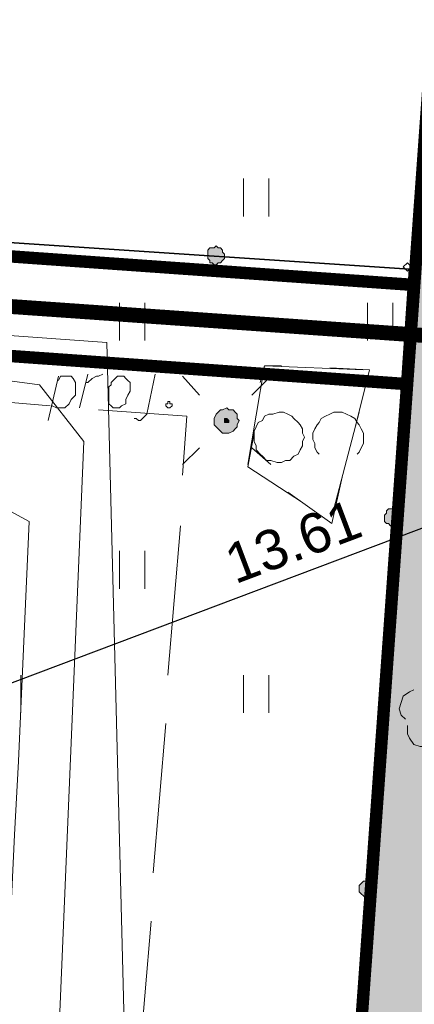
# Model space of a CAD drawing. Header units: metres. Extents: x 7431553 to 7432401, y 5544342 to 5544539.
# Tile 116 of 180: x 7432141 to 7432149, y 5544462 to 5544482. Entities that reach past the tile are written whole.
import ezdxf
from ezdxf.lldxf.tags import DXFTag

# ---------------------------------------------------------------- set-up
doc = ezdxf.new("R2010")
doc.units = ezdxf.units.M
doc.header["$MEASUREMENT"] = 0
for name, color, linetype, lineweight in [('BG-PR90-PB-PZT-PZT01_2026_04_14$0$MAPA DCP', 7, 'Continuous', 0), ('BG-PR90-PB-PZT-PZT01_2026_04_14$0$PROJ. SIEĆ KABLOWA SN 15 KV', 6, 'Continuous', 30), ('PRIMETECH_XREF', 7, 'Continuous', 5)]:
    doc.layers.add(name, color=color, linetype=linetype, lineweight=lineweight)
for name, color, linetype in [('BG-PR90-PB-PZT-PZT01_2026_04_14$0$Z-wymiarowanie', 43, 'Continuous'), ('BG-PR90-PB-PZT-PZT01_2026_04_14$0$Z_granica-wlasnosci', 170, 'Continuous'), ('BG-PR90-PB-PZT-PZT01_2026_04_14$0$Z_szraf zielen', 72, 'Continuous')]:
    doc.layers.add(name, color=color, linetype=linetype)
doc.styles.add('BG-PR90-PB-PZT-PZT01_2026_04_14$0$Arial', font='arial.ttf')
tags = doc.linetypes.add('BG-PR90-PB-PZT-PZT01_2026_04_14$0$DASHED', pattern=[0.75, 0.5, -0.25]).pattern_tags.tags
tags[6:7] = [DXFTag(74, 4), DXFTag(75, 0), DXFTag(340, '0'), DXFTag(46, 1.0), DXFTag(50, 0.0), DXFTag(44, 0.0), DXFTag(45, 0.0)]
tags[4:5] = [DXFTag(74, 4), DXFTag(75, 0), DXFTag(340, '0'), DXFTag(46, 1.0), DXFTag(50, 0.0), DXFTag(44, 0.0), DXFTag(45, 0.0)]
doc.dimstyles.new('BG-PR90-PB-PZT-PZT01_2026_04_14$0$1-500', dxfattribs={"dimtxt": 0.8, "dimasz": 0.05, "dimexe": 0.009, "dimexo": 0.003125, "dimgap": 0.25, "dimtad": 1, "dimzin": 0, "dimdsep": 46, "dimtxsty": 'BG-PR90-PB-PZT-PZT01_2026_04_14$0$Arial', "dimblk1": 'BG-PR90-PB-PZT-PZT01_2026_04_14$0$ST', "dimblk2": 'BG-PR90-PB-PZT-PZT01_2026_04_14$0$ST', "dimsah": 1, "dimcen": 0, "dimse1": 1, "dimse2": 1, "dimclrd": 256, "dimclre": 256, "dimclrt": 256, "dimadec": 0, "dimazin": 0, "dimtfac": 1, "dimtdec": 0, "dimtix": 1, "dimtofl": 0, "dimtmove": 2, "dimatfit": 3, "dimldrblk": 'BG-PR90-PB-PZT-PZT01_2026_04_14$0$ST', "dimfxl": 1, "dimtolj": 1, "dimtzin": 0, "dimlwd": -1, "dimlwe": -1, "dimarcsym": 0})

# ---------------------------------------------------------------- blocks, each defined once
blk = doc.blocks.new('BG-PR90-PB-PZT-PZT01_2026_04_14$0$Naddrwiną2025_v2klauzulap')
at = {"layer": 'BG-PR90-PB-PZT-PZT01_2026_04_14$0$MAPA DCP', "linetype": 'Continuous', "lineweight": 0, "transparency": 33554559}
for color, points in [(256, [(7431690.369, 5544562.95), (7431690.369, 5544562.866), (7431690.412, 5544562.823), (7431690.454, 5544562.823), (7431690.496, 5544562.781), (7431690.539, 5544562.781), (7431690.581, 5544562.781), (7431690.623, 5544562.781), (7431690.666, 5544562.823), (7431690.666, 5544562.866), (7431690.708, 5544562.908), (7431690.708, 5544562.95), (7431690.708, 5544562.993), (7431690.708, 5544563.035), (7431690.666, 5544563.077), (7431690.623, 5544563.12), (7431690.581, 5544563.12), (7431690.539, 5544563.12), (7431690.496, 5544563.12), (7431690.454, 5544563.12), (7431690.412, 5544563.077), (7431690.369, 5544563.035), (7431690.369, 5544562.993), (7431690.369, 5544562.993)]), (256, [(7431697.862, 5544562.442), (7431697.862, 5544562.358), (7431697.905, 5544562.315), (7431697.905, 5544562.315), (7431697.947, 5544562.273), (7431697.989, 5544562.273), (7431698.032, 5544562.273), (7431698.074, 5544562.273), (7431698.116, 5544562.315), (7431698.159, 5544562.358), (7431698.201, 5544562.4), (7431698.201, 5544562.442), (7431698.201, 5544562.485), (7431698.159, 5544562.527), (7431698.159, 5544562.569), (7431698.116, 5544562.569), (7431698.074, 5544562.612), (7431698.032, 5544562.612), (7431697.989, 5544562.612), (7431697.947, 5544562.612), (7431697.905, 5544562.569), (7431697.862, 5544562.527), (7431697.862, 5544562.485), (7431697.862, 5544562.485)]), (1, [(7431688.591, 5544559.352), (7431688.676, 5544559.352), (7431688.718, 5544559.394), (7431688.761, 5544559.437), (7431688.803, 5544559.479), (7431688.845, 5544559.521), (7431688.845, 5544559.606), (7431688.845, 5544559.648), (7431688.803, 5544559.733), (7431688.761, 5544559.775), (7431688.718, 5544559.818), (7431688.676, 5544559.818), (7431688.591, 5544559.86), (7431688.549, 5544559.818), (7431688.464, 5544559.818), (7431688.422, 5544559.775), (7431688.38, 5544559.733), (7431688.38, 5544559.648), (7431688.337, 5544559.606), (7431688.38, 5544559.521), (7431688.38, 5544559.479), (7431688.422, 5544559.437), (7431688.464, 5544559.394), (7431688.549, 5544559.352), (7431688.549, 5544559.352)]), (256, [(7431685.247, 5544559.225), (7431685.332, 5544559.225), (7431685.374, 5544559.267), (7431685.416, 5544559.267), (7431685.416, 5544559.31), (7431685.459, 5544559.352), (7431685.459, 5544559.394), (7431685.416, 5544559.437), (7431685.416, 5544559.479), (7431685.374, 5544559.521), (7431685.332, 5544559.564), (7431685.289, 5544559.564), (7431685.247, 5544559.564), (7431685.205, 5544559.521), (7431685.162, 5544559.521), (7431685.12, 5544559.479), (7431685.12, 5544559.437), (7431685.078, 5544559.394), (7431685.12, 5544559.352), (7431685.12, 5544559.31), (7431685.12, 5544559.267), (7431685.162, 5544559.225), (7431685.205, 5544559.225), (7431685.205, 5544559.225)]), (1, [(7431688.549, 5544559.606), (7431688.549, 5544559.606), (7431688.549, 5544559.606), (7431688.549, 5544559.606), (7431688.591, 5544559.648), (7431688.591, 5544559.648), (7431688.591, 5544559.648), (7431688.591, 5544559.648), (7431688.634, 5544559.648), (7431688.634, 5544559.648), (7431688.634, 5544559.606), (7431688.634, 5544559.606), (7431688.634, 5544559.606), (7431688.634, 5544559.606), (7431688.634, 5544559.564), (7431688.634, 5544559.564), (7431688.634, 5544559.564), (7431688.634, 5544559.564), (7431688.591, 5544559.564), (7431688.591, 5544559.564), (7431688.591, 5544559.564), (7431688.591, 5544559.564), (7431688.549, 5544559.564), (7431688.549, 5544559.564), (7431688.549, 5544559.564)])]:
    blk.add_hatch(color=color, dxfattribs=at).paths.add_polyline_path(points)
at = {"layer": 'BG-PR90-PB-PZT-PZT01_2026_04_14$0$MAPA DCP', "linetype": 'Continuous', "lineweight": 18, "transparency": 33554687}
for points in [[(7431673.859, 5544657.311), (7431726.818, 5544654.094), (7431721.188, 5544574.846), (7431714.161, 5544575.396), (7431713.187, 5544561.426), (7431668.61, 5544564.601), (7431669.033, 5544570.486), (7431669.541, 5544576.582), (7431670.727, 5544580.519), (7431669.795, 5544596.859), (7431673.182, 5544646.728)], [(7431713.187, 5544561.426), (7431709.8, 5544513.844), (7431684.527, 5544515.452), (7431666.493, 5544532.936), (7431667.213, 5544545.213), (7431668.61, 5544564.601)], [(7431685.501, 5544563.331), (7431685.416, 5544563.247), (7431685.501, 5544563.162), (7431685.586, 5544563.247)], [(7431688.422, 5544560.664), (7431688.422, 5544560.749), (7431688.464, 5544560.834), (7431688.507, 5544560.918), (7431688.549, 5544560.961), (7431688.634, 5544561.045), (7431688.676, 5544561.088), (7431688.761, 5544561.13), (7431688.845, 5544561.13), (7431688.93, 5544561.172), (7431689.015, 5544561.13), (7431689.099, 5544561.13), (7431689.184, 5544561.088), (7431689.269, 5544561.045), (7431689.311, 5544560.961), (7431689.396, 5544560.876), (7431689.396, 5544560.791), (7431689.438, 5544560.707), (7431689.438, 5544560.622), (7431689.396, 5544560.495), (7431689.396, 5544560.41), (7431689.311, 5544560.326), (7431689.269, 5544560.283), (7431689.184, 5544560.199), (7431689.099, 5544560.199), (7431689.015, 5544560.156), (7431688.93, 5544560.156), (7431688.803, 5544560.156), (7431688.718, 5544560.199), (7431688.634, 5544560.241), (7431688.591, 5544560.326), (7431688.507, 5544560.368), (7431688.464, 5544560.453), (7431688.464, 5544560.537)]]:
    blk.add_lwpolyline(points, close=True, dxfattribs=at)
at = {"layer": 'BG-PR90-PB-PZT-PZT01_2026_04_14$0$MAPA DCP', "color": 1, "linetype": 'Continuous', "lineweight": 18, "transparency": 33554687}
for points in [[(7431733.041, 5544570.147), (7431717.547, 5544571.078), (7431716.955, 5544554.399), (7431706.752, 5544554.865), (7431696.931, 5544555.33), (7431695.449, 5544555.415), (7431690.623, 5544555.627), (7431688.761, 5544552.198), (7431688.464, 5544547.499), (7431688.422, 5544546.356), (7431688.295, 5544544.916), (7431688.253, 5544543.773), (7431688.126, 5544542.588), (7431690.666, 5544542.588)], [(7431687.702, 5544560.495), (7431688.083, 5544560.114)], [(7431689.48, 5544560.495), (7431689.142, 5544560.114)], [(7431687.702, 5544558.717), (7431688.083, 5544559.056)], [(7431689.48, 5544558.717), (7431689.142, 5544559.056)], [(7431689.692, 5544558.717), (7431688.507, 5544558.802), (7431688.38, 5544557.024)], [(7431693.714, 5544558.421), (7431690.708, 5544558.675)], [(7431697.693, 5544558.124), (7431694.687, 5544558.378)], [(7431688.549, 5544557.743), (7431688.549, 5544557.786), (7431688.591, 5544557.828), (7431688.591, 5544557.87), (7431688.549, 5544557.913), (7431688.507, 5544557.955), (7431688.464, 5544557.997), (7431687.66, 5544558.167)], [(7431701.672, 5544557.828), (7431698.667, 5544558.082)], [(7431707.049, 5544557.701), (7431687.025, 5544557.193), (7431686.094, 5544544.324), (7431690.75, 5544544.027)], [(7431687.829, 5544556.77), (7431687.829, 5544556.812), (7431687.745, 5544556.897), (7431687.702, 5544556.981), (7431687.702, 5544557.024), (7431687.66, 5544557.108)], [(7431690.539, 5544541.233), (7431686.348, 5544543.604), (7431686.729, 5544547.287), (7431687.872, 5544555.838), (7431689.015, 5544556.727), (7431708.149, 5544555.923), (7431713.695, 5544555.457)], [(7431688.337, 5544556.643), (7431687.66, 5544556.812)], [(7431687.787, 5544556.219), (7431687.702, 5544556.262), (7431687.702, 5544556.473), (7431687.745, 5544556.516), (7431687.829, 5544556.558), (7431687.872, 5544556.558), (7431687.956, 5544556.558), (7431688.041, 5544556.558), (7431688.083, 5544556.558), (7431688.168, 5544556.473), (7431688.253, 5544556.431), (7431688.337, 5544556.346), (7431688.337, 5544556.262), (7431688.337, 5544556.177), (7431688.295, 5544556.092)], [(7431688.591, 5544556.008), (7431687.702, 5544556.219)], [(7431688.295, 5544556.05), (7431688.041, 5544553.044)]]:
    blk.add_lwpolyline(points, dxfattribs=at)
at = {"layer": 'BG-PR90-PB-PZT-PZT01_2026_04_14$0$MAPA DCP', "color": 94, "linetype": 'Continuous', "lineweight": 18, "true_color": 0x009a00, "transparency": 33554687}
for points in [[(7431695.111, 5544563.755), (7431695.153, 5544563.628), (7431695.153, 5544563.501), (7431695.111, 5544563.374), (7431694.984, 5544563.289), (7431694.899, 5544563.247), (7431694.73, 5544563.247)], [(7431686.348, 5544563.331), (7431685.84, 5544563.374), (7431685.332, 5544563.374)], [(7431687.872, 5544563.204), (7431686.856, 5544563.289)], [(7431694.603, 5544563.204), (7431694.518, 5544563.12), (7431694.391, 5544563.077), (7431694.264, 5544563.12), (7431694.137, 5544563.162), (7431694.052, 5544563.289), (7431694.01, 5544563.374)], [(7431689.396, 5544563.12), (7431688.888, 5544563.12), (7431688.38, 5544563.162)], [(7431690.92, 5544562.993), (7431689.904, 5544563.077)], [(7431692.401, 5544562.866), (7431691.893, 5544562.908), (7431691.385, 5544562.95)], [(7431693.925, 5544562.781), (7431692.909, 5544562.866)], [(7431695.449, 5544562.654), (7431694.941, 5544562.696), (7431694.433, 5544562.739)], [(7431696.973, 5544562.569), (7431695.957, 5544562.654)], [(7431698.497, 5544562.442), (7431697.989, 5544562.485), (7431697.481, 5544562.527)], [(7431700.021, 5544562.358), (7431699.005, 5544562.4)]]:
    blk.add_lwpolyline(points, dxfattribs=at)
at = {"layer": 'BG-PR90-PB-PZT-PZT01_2026_04_14$0$MAPA DCP', "linetype": 'Continuous', "lineweight": 9, "transparency": 33554687}
blk.add_lwpolyline([(7431684.908, 5544563.501), (7431685.586, 5544563.331)], dxfattribs=at)
at = {"layer": 'BG-PR90-PB-PZT-PZT01_2026_04_14$0$MAPA DCP', "linetype": 'Continuous', "lineweight": 35, "transparency": 33554687}
blk.add_lwpolyline([(7431683.215, 5544532.216), (7431684.527, 5544547.964), (7431685.543, 5544563.289), (7431703.027, 5544562.104), (7431704.763, 5544561.977)], dxfattribs=at)
at = {"layer": 'BG-PR90-PB-PZT-PZT01_2026_04_14$0$MAPA DCP', "linetype": 'Continuous', "lineweight": 0, "transparency": 33554687}
for points in [[(7431690.369, 5544562.95), (7431690.369, 5544562.866), (7431690.412, 5544562.823), (7431690.454, 5544562.823), (7431690.496, 5544562.781), (7431690.539, 5544562.781), (7431690.581, 5544562.781), (7431690.623, 5544562.781), (7431690.666, 5544562.823), (7431690.666, 5544562.866), (7431690.708, 5544562.908), (7431690.708, 5544562.95), (7431690.708, 5544562.993), (7431690.708, 5544563.035), (7431690.666, 5544563.077), (7431690.623, 5544563.12), (7431690.581, 5544563.12), (7431690.539, 5544563.12), (7431690.496, 5544563.12), (7431690.454, 5544563.12), (7431690.412, 5544563.077), (7431690.369, 5544563.035), (7431690.369, 5544562.993)], [(7431697.862, 5544562.442), (7431697.862, 5544562.358), (7431697.905, 5544562.315), (7431697.905, 5544562.315), (7431697.947, 5544562.273), (7431697.989, 5544562.273), (7431698.032, 5544562.273), (7431698.074, 5544562.273), (7431698.116, 5544562.315), (7431698.159, 5544562.358), (7431698.201, 5544562.4), (7431698.201, 5544562.442), (7431698.201, 5544562.485), (7431698.159, 5544562.527), (7431698.159, 5544562.569), (7431698.116, 5544562.569), (7431698.074, 5544562.612), (7431698.032, 5544562.612), (7431697.989, 5544562.612), (7431697.947, 5544562.612), (7431697.905, 5544562.569), (7431697.862, 5544562.527), (7431697.862, 5544562.485)], [(7431685.247, 5544559.225), (7431685.332, 5544559.225), (7431685.374, 5544559.267), (7431685.416, 5544559.267), (7431685.416, 5544559.31), (7431685.459, 5544559.352), (7431685.459, 5544559.394), (7431685.416, 5544559.437), (7431685.416, 5544559.479), (7431685.374, 5544559.521), (7431685.332, 5544559.564), (7431685.289, 5544559.564), (7431685.247, 5544559.564), (7431685.205, 5544559.521), (7431685.162, 5544559.521), (7431685.12, 5544559.479), (7431685.12, 5544559.437), (7431685.078, 5544559.394), (7431685.12, 5544559.352), (7431685.12, 5544559.31), (7431685.12, 5544559.267), (7431685.162, 5544559.225), (7431685.205, 5544559.225)]]:
    blk.add_lwpolyline(points, close=True, dxfattribs=at)
at = {"layer": 'BG-PR90-PB-PZT-PZT01_2026_04_14$0$MAPA DCP', "linetype": 'Continuous', "lineweight": 18, "transparency": 33554687}
for points in [[(7431686.983, 5544562.95), (7431686.221, 5544562.95)], [(7431686.221, 5544562.442), (7431686.983, 5544562.442)], [(7431688.761, 5544562.188), (7431687.575, 5544562.485), (7431687.533, 5544561.68)], [(7431687.491, 5544560.368), (7431687.575, 5544562.358)], [(7431689.269, 5544561.469), (7431689.226, 5544561.426), (7431689.142, 5544561.384), (7431689.057, 5544561.384), (7431688.972, 5544561.342), (7431688.845, 5544561.342), (7431688.761, 5544561.384), (7431688.676, 5544561.426), (7431688.634, 5544561.469), (7431688.549, 5544561.511), (7431688.507, 5544561.596), (7431688.464, 5544561.68), (7431688.422, 5544561.765), (7431688.422, 5544561.85), (7431688.422, 5544561.934), (7431688.464, 5544562.019), (7431688.507, 5544562.104), (7431688.549, 5544562.188), (7431688.634, 5544562.231), (7431688.676, 5544562.273), (7431688.761, 5544562.315), (7431688.845, 5544562.358), (7431688.972, 5544562.358), (7431689.057, 5544562.358), (7431689.142, 5544562.315), (7431689.226, 5544562.273), (7431689.269, 5544562.231)], [(7431688.422, 5544562.273), (7431690.369, 5544561.765)], [(7431690.031, 5544560.834), (7431690.666, 5544561.723), (7431689.734, 5544561.934)], [(7431690.242, 5544561.13), (7431689.523, 5544560.029), (7431688.845, 5544560.156)], [(7431687.491, 5544560.707), (7431687.491, 5544560.368)], [(7431684.485, 5544560.453), (7431683.723, 5544560.453)], [(7431694.476, 5544560.453), (7431693.714, 5544560.453)], [(7431687.829, 5544560.283), (7431687.491, 5544560.368)], [(7431687.491, 5544560.368), (7431689.48, 5544560.029)], [(7431683.723, 5544559.945), (7431684.485, 5544559.945)], [(7431693.714, 5544559.945), (7431694.476, 5544559.945)], [(7431686.983, 5544557.955), (7431686.221, 5544557.955)], [(7431691.978, 5544557.955), (7431691.216, 5544557.955)], [(7431686.221, 5544557.447), (7431686.983, 5544557.447)], [(7431691.216, 5544557.447), (7431691.978, 5544557.447)], [(7431694.476, 5544555.457), (7431693.714, 5544555.457)]]:
    blk.add_lwpolyline(points, dxfattribs=at)
at = {"layer": 'BG-PR90-PB-PZT-PZT01_2026_04_14$0$MAPA DCP', "color": 1, "linetype": 'Continuous', "lineweight": 0, "transparency": 33554687}
for points in [[(7431688.591, 5544559.352), (7431688.676, 5544559.352), (7431688.718, 5544559.394), (7431688.761, 5544559.437), (7431688.803, 5544559.479), (7431688.845, 5544559.521), (7431688.845, 5544559.606), (7431688.845, 5544559.648), (7431688.803, 5544559.733), (7431688.761, 5544559.775), (7431688.718, 5544559.818), (7431688.676, 5544559.818), (7431688.591, 5544559.86), (7431688.549, 5544559.818), (7431688.464, 5544559.818), (7431688.422, 5544559.775), (7431688.38, 5544559.733), (7431688.38, 5544559.648), (7431688.337, 5544559.606), (7431688.38, 5544559.521), (7431688.38, 5544559.479), (7431688.422, 5544559.437), (7431688.464, 5544559.394), (7431688.549, 5544559.352)], [(7431688.549, 5544559.606), (7431688.549, 5544559.606), (7431688.549, 5544559.606), (7431688.549, 5544559.606), (7431688.591, 5544559.648), (7431688.591, 5544559.648), (7431688.591, 5544559.648), (7431688.591, 5544559.648), (7431688.634, 5544559.648), (7431688.634, 5544559.648), (7431688.634, 5544559.606), (7431688.634, 5544559.606), (7431688.634, 5544559.606), (7431688.634, 5544559.606), (7431688.634, 5544559.564), (7431688.634, 5544559.564), (7431688.634, 5544559.564), (7431688.634, 5544559.564), (7431688.591, 5544559.564), (7431688.591, 5544559.564), (7431688.591, 5544559.564), (7431688.591, 5544559.564), (7431688.549, 5544559.564), (7431688.549, 5544559.564)]]:
    blk.add_lwpolyline(points, close=True, dxfattribs=at)
at = {"layer": 'BG-PR90-PB-PZT-PZT01_2026_04_14$0$MAPA DCP', "color": 1, "linetype": 'Continuous', "lineweight": 18, "transparency": 33554687}
for points in [[(7431688.21, 5544558.421), (7431688.21, 5544558.463), (7431688.253, 5544558.463), (7431688.253, 5544558.505), (7431688.295, 5544558.505), (7431688.337, 5544558.463), (7431688.337, 5544558.421), (7431688.295, 5544558.378), (7431688.253, 5544558.378), (7431688.253, 5544558.421)], [(7431687.448, 5544558.209), (7431687.448, 5544558.251), (7431687.491, 5544558.294), (7431687.533, 5544558.294), (7431687.575, 5544558.251), (7431687.575, 5544558.209), (7431687.575, 5544558.167), (7431687.533, 5544558.167), (7431687.491, 5544558.167), (7431687.448, 5544558.167)], [(7431687.702, 5544557.489), (7431687.702, 5544557.532), (7431687.745, 5544557.574), (7431687.787, 5544557.616), (7431687.829, 5544557.659), (7431687.872, 5544557.659), (7431687.914, 5544557.659), (7431687.999, 5544557.659), (7431688.083, 5544557.616), (7431688.168, 5544557.574), (7431688.253, 5544557.574), (7431688.295, 5544557.489), (7431688.337, 5544557.447), (7431688.337, 5544557.32), (7431688.295, 5544557.278), (7431688.253, 5544557.235), (7431688.168, 5544557.235), (7431688.041, 5544557.235), (7431687.999, 5544557.235), (7431687.914, 5544557.235), (7431687.872, 5544557.278), (7431687.829, 5544557.278), (7431687.745, 5544557.362), (7431687.702, 5544557.405)]]:
    blk.add_lwpolyline(points, close=True, dxfattribs=at)
blk = doc.blocks.new('BG-PR90-PB-PZT-PZT01_2026_04_14$0$ST')
at = {"color": 8}
blk.add_line((0, 10), (0, -10), dxfattribs=at)
blk.add_line((-5.3, -5.3), (5.3, 5.3))
blk = doc.blocks.new('*D12112')
at = {"layer": 'BG-PR90-PB-PZT-PZT01_2026_04_14$0$Z-wymiarowanie'}
blk.add_line((7432140.645, 5544468.313), (7432153.287, 5544473.081), dxfattribs=at)
at = {"layer": 'Defpoints', "color": 0, "linetype": 'Continuous', "lineweight": 0}
for p in [(7432152.33, 5544475.758), (7432153.334, 5544473.099), (7432139.595, 5544470.955)]:
    blk.add_point(p, dxfattribs=at)
at = {"layer": 'BG-PR90-PB-PZT-PZT01_2026_04_14$0$Z-wymiarowanie', "linetype": 'Continuous', "xscale": 0.05, "yscale": 0.05, "zscale": 0.05}
for p, rotation in [((7432153.334, 5544473.099), 20.66460628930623), ((7432140.598, 5544468.295), 200.6646062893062)]:
    blk.add_blockref('BG-PR90-PB-PZT-PZT01_2026_04_14$0$ST', p, dxfattribs=dict(at, rotation=rotation))
at = {"layer": 'BG-PR90-PB-PZT-PZT01_2026_04_14$0$Z-wymiarowanie', "linetype": 'Continuous', "insert": (7432146.733, 5544471.313), "char_height": 0.8, "attachment_point": 5, "rotation": 20.6646, "style": 'BG-PR90-PB-PZT-PZT01_2026_04_14$0$Arial'}
blk.add_mtext('\\A1;13.61', dxfattribs=at)
blk = doc.blocks.new('BG-PR90-PB-PZT-PZT01_2026_04_14')
at = {"layer": 'BG-PR90-PB-PZT-PZT01_2026_04_14$0$Z_szraf zielen', "true_color": 0xb0d592}
h = blk.add_hatch(color=63, dxfattribs=at)
h.dxf.hatch_style = 1
h.paths.add_polyline_path([(7432147.21, 5544449.15), (7432150.41, 5544493.74), (7432156.27, 5544493.32), (7432162.4, 5544492.78), (7432166.34, 5544491.62), (7432182.67, 5544492.54), (7432242.525, 5544488.459), (7432243.1, 5544488.46), (7432239.91, 5544435.52), (7432160.67, 5544441.17), (7432161.18, 5544448.16), (7432160.681, 5544448.195), (7432160.681, 5544448.196), (7432160.789, 5544449.703), (7432165.277, 5544449.382), (7432165.064, 5544446.39), (7432170.051, 5544446.034), (7432170.08, 5544446.433), (7432172.565, 5544446.256), (7432173.072, 5544446.22), (7432180.553, 5544445.687), (7432180.738, 5544448.28), (7432180.782, 5544448.983), (7432181.094, 5544453.267), (7432193.715, 5544452.367), (7432193.609, 5544450.871), (7432200.591, 5544450.373), (7432200.804, 5544453.366), (7432203.95, 5544453.142), (7432204.646, 5544453.092, -0.414214), (7432206.499, 5544450.955), (7432205.979, 5544443.664), (7432221.941, 5544442.526), (7432225.008, 5544485.533), (7432209.048, 5544486.671), (7432208.053, 5544472.707, -0.414214), (7432206.984, 5544471.781), (7432205.987, 5544471.852, -0.414214), (7432205.06, 5544472.92), (7432206.056, 5544486.885), (7432206.163, 5544488.381), (7432166.264, 5544491.226), (7432166.157, 5544489.73), (7432165.161, 5544475.765), (7432165.117, 5544475.148, -0.414214), (7432163.514, 5544473.758), (7432158.091, 5544474.149), (7432158.433, 5544479.291), (7432158.431, 5544479.263), (7432151.418, 5544479.76), (7432151.418, 5544479.76), (7432151.038, 5544474.648), (7432149.21, 5544449.008)])
at = {"layer": 'BG-PR90-PB-PZT-PZT01_2026_04_14$0$PROJ. SIEĆ KABLOWA SN 15 KV', "const_width": 0.3}
blk.add_lwpolyline([(7432156.316, 5544474.973), (7432134.068, 5544476.531), (7432133.698, 5544471.304)], dxfattribs=at)
at = {"layer": 'BG-PR90-PB-PZT-PZT01_2026_04_14$0$Z_granica-wlasnosci', "color": 5, "true_color": 0x1414ff, "const_width": 0.25}
blk.add_lwpolyline([(7432243.1, 5544488.46), (7432239.91, 5544435.52), (7432160.67, 5544441.17), (7432161.18, 5544448.16), (7432147.21, 5544449.15), (7432150.41, 5544493.74), (7432156.27, 5544493.32), (7432162.4, 5544492.78), (7432166.34, 5544491.62), (7432182.67, 5544492.54), (7432242.525, 5544488.459)], close=True, dxfattribs=at)
blk.add_lwpolyline([(7432243.1, 5544488.46), (7432239.91, 5544435.52), (7432160.67, 5544441.17), (7432161.18, 5544448.16), (7432147.21, 5544449.15), (7432150.41, 5544493.74), (7432156.27, 5544493.32), (7432162.4, 5544492.78), (7432166.34, 5544491.62), (7432182.67, 5544492.54), (7432242.525, 5544488.459)], close=True, dxfattribs=at)
blk.add_lwpolyline([(7432243.1, 5544488.46), (7432239.91, 5544435.52), (7432160.67, 5544441.17), (7432161.18, 5544448.16), (7432147.21, 5544449.15), (7432150.41, 5544493.74), (7432156.27, 5544493.32), (7432162.4, 5544492.78), (7432166.34, 5544491.62), (7432182.67, 5544492.54), (7432242.525, 5544488.459)], close=True, dxfattribs=at)
at = {"layer": 'BG-PR90-PB-PZT-PZT01_2026_04_14$0$Z_granica-wlasnosci', "color": 5, "linetype": 'BG-PR90-PB-PZT-PZT01_2026_04_14$0$DASHED', "true_color": 0x1414ff}
blk.add_lwpolyline([(7432149.171, 5544476.476, 0.25, 0.25, 0), (7432133.141, 5544477.609, 0.25, 0.25, 0), (7432132.563, 5544469.425, 0.25, 0.25, 0), (7432134.559, 5544469.29, 0.25, 0.25, 0), (7432134.996, 5544475.474, 0.25, 0.25, 0), (7432149.028, 5544474.481, 0, 0, 0)], format="xyseb", dxfattribs=at)
at = {"layer": 'BG-PR90-PB-PZT-PZT01_2026_04_14$0$MAPA DCP', "rotation": 270}
blk.add_blockref('BG-PR90-PB-PZT-PZT01_2026_04_14$0$Naddrwiną2025_v2klauzulap', (1887585.788, 12976162.34), dxfattribs=at)
at = {"layer": 'BG-PR90-PB-PZT-PZT01_2026_04_14$0$Z-wymiarowanie'}
dim = blk.add_aligned_dim(p1=(7432139.595, 5544470.955), p2=(7432152.33, 5544475.758), distance=-2.843, dimstyle='BG-PR90-PB-PZT-PZT01_2026_04_14$0$1-500', override={"dimtxt": 0.8}, dxfattribs=at)
dim.commit()
dim.dimension.update_dxf_attribs({"geometry": '*D12112', "text_midpoint": (7432146.733, 5544471.313)})

msp = doc.modelspace()

# ---------------------------------------------------------------- block references
at = {"layer": 'PRIMETECH_XREF', "linetype": 'Continuous', "lineweight": 0, "rotation": 360}
msp.add_blockref('BG-PR90-PB-PZT-PZT01_2026_04_14', (0, 0), dxfattribs=at)

doc.saveas('drawing.dxf')
